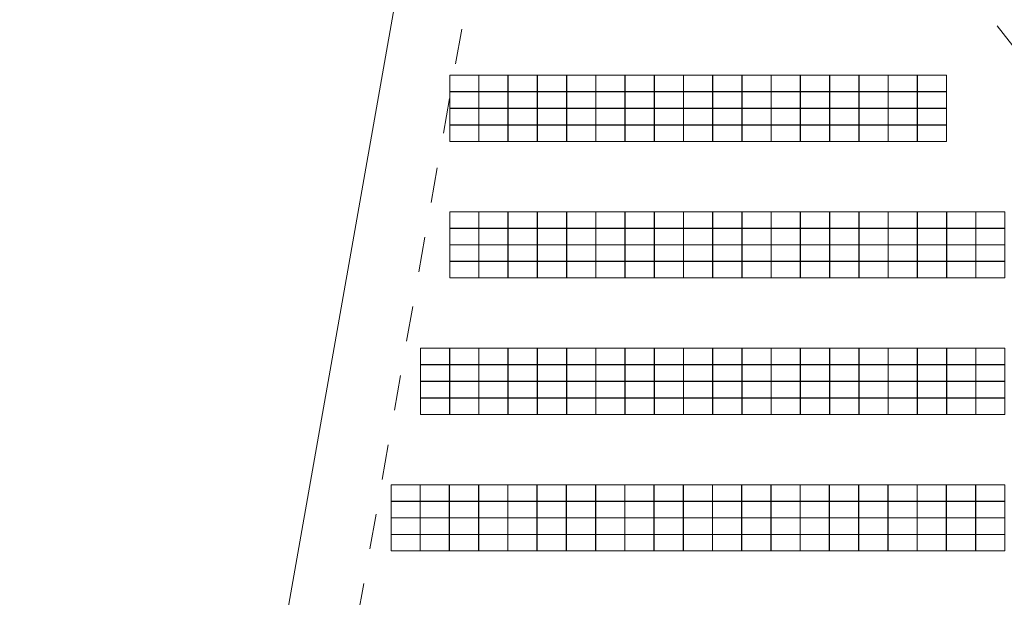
# Model space of a CAD drawing. Header units: metres. Extents: x 232744 to 233931, y 552844 to 554310.
# Tile 7 of 41: x 233402 to 233458, y 553249 to 553282. Entities that reach past the tile are written whole.
import ezdxf

# ---------------------------------------------------------------- set-up
doc = ezdxf.new("R2010")
doc.units = ezdxf.units.M
doc.linetypes.add('NLCS-HIDDEN', pattern=[4, 2, -2])
doc.layers.get('0').update_dxf_attribs({"lineweight": 18})
for name, color, linetype, lineweight in [('BH-N-contouren zonneakker', 251, 'NLCS-HIDDEN', 5), ('BH-N-hekwerk', 251, 'IE-TERREINAFSCHEIDING-KUNSTMATIG-OPEN', 18), ('GP-Modules', 252, 'Continuous', 9)]:
    doc.layers.add(name, color=color, linetype=linetype, lineweight=lineweight)
doc.layers.add('X-XX-AL-WERKGRENS-G', color=1, linetype='KG-OG', lineweight=35, true_color=0xff0000)
doc.linetypes.add('IE-TERREINAFSCHEIDING-KUNSTMATIG-OPEN', pattern='A,7,-1.5,[67,NLCS.SHX,S=0.75,R=0,X=0,Y=0],-1.5', length=10)
doc.linetypes.add('KG-OG', pattern='A,5.5,-1.5,[2,NLCS.SHX,S=0.5,R=0,X=0,Y=0],-1.5', length=8.5)

# ---------------------------------------------------------------- blocks, each defined once
blk = doc.blocks.new('fs_3851797_full')
for points in [[(0, 0, 0), (1.65, 0, 0), (1.65, -0.931, -0.339), (0, -0.931, -0.339), (0, 0, 0)], [(0, -0.943, -0.343), (1.65, -0.943, -0.343), (1.65, -1.874, -0.682), (0, -1.874, -0.682), (0, -0.943, -0.343)], [(0, -1.886, -0.687), (1.65, -1.886, -0.687), (1.65, -2.818, -1.026), (0, -2.818, -1.026), (0, -1.886, -0.687)], [(0, -2.83, -1.03), (1.65, -2.83, -1.03), (1.65, -3.761, -1.369), (0, -3.761, -1.369), (0, -2.83, -1.03)]]:
    blk.add_polyline3d(points)

msp = doc.modelspace()

# ---------------------------------------------------------------- linework, layer by layer
at = {"layer": 'BH-N-contouren zonneakker'}
msp.add_line((233432.782, 553312.769), (233677.644, 553004.438), dxfattribs=at)
at = {"layer": 'BH-N-contouren zonneakker', "flags": 128}
msp.add_lwpolyline([(233432.782, 553312.769), (233418.326, 553230.995), (233507.566, 553119.512, -0.411771), (233506.969, 553113.911), (233456.095, 553072.486), (233628.358, 552851.09), (233640.107, 552869.421), (233646.108, 552897.903, -0.144749), (233647.186, 552899.899), (233658.738, 552911.513), (233676.946, 553001.356), (233677.644, 553004.438)], format="xyb", dxfattribs=at)
at = {"layer": 'BH-N-hekwerk', "flags": 128}
msp.add_lwpolyline([(233414.072, 553229.909), (233504.443, 553117.013), (233450.535, 553073.118), (233628.674, 552844.171), (233643.87, 552867.879), (233650.022, 552897.078), (233662.42, 552909.543), (233738.388, 553284.388), (233730.855, 553318.208), (233731.871, 553323.222), (233753.838, 553431.613), (233682.621, 553591.657), (233450.03, 553433.323)], close=True, dxfattribs=at)
at = {"layer": 'X-XX-AL-WERKGRENS-G', "ltscale": 2, "flags": 128}
msp.add_lwpolyline([(233024.476, 553123.194, -0.272027), (233016.009, 553130.44, 0.272803), (233005.193, 553139.67), (232975.167, 553144.941, -0.414213), (232974.355, 553146.099), (232974.842, 553148.873), (232969.643, 553149.786), (232968.465, 553143.072, 0.414213), (232970.901, 553139.599), (233004.156, 553133.761, -0.272803), (233010.336, 553128.486, 0.2892), (233024.493, 553117.131), (233082.574, 553110.54, 0.018852), (233082.176, 553100.394, 0.032341), (233083.152, 553084.956, 0.386613), (233096.266, 553073.795), (233275.271, 553079.646, -0.254086), (233283.122, 553075.707), (233291.245, 553064.04), (233294.446, 553066.268), (233286.323, 553077.936, 0.254086), (233275.144, 553083.544), (233096.139, 553077.693, -0.386613), (233087.021, 553085.453, -0.032341), (233086.076, 553100.388, -0.024313), (233086.713, 553113.085, -0.032772), (233092.725, 553149.36), (233106.603, 553208.693), (233108.185, 553208.397, -0.024851), (233121.879, 553262.508), (233335.975, 553224.257, -0.005966), (233402.118, 553622.223, 0.031079), (233415.39, 553737.637), (233416.811, 553763.661), (233418.423, 553788.608, 0.012576), (233418.982, 553822.405), (233417.054, 553969.667), (233344.316, 553969.667), (233344.316, 553983.631), (233329.657, 553983.631), (233329.657, 553994.161), (233323.82, 553993.983), (233324.87, 554038.498), (233325.202, 554055.17), (233325.67, 554072.424), (233325.807, 554093.022), (233326.486, 554155.8), (233350.645, 554158.622), (233349.075, 554205.895), (233356.218, 554210.154), (233383.153, 554209.741), (233383.159, 554208.891), (233413.164, 554212.53), (233413.164, 554211.831), (233415.354, 554212.072), (233415.355, 554210.361), (233420.872, 554211.077), (233422.016, 554201.956), (233422.657, 554192.477), (233422.963, 554180.536), (233423.384, 554164.137), (233424.041, 554162.265), (233425.393, 554161.588), (233425.857, 554161.551), (233442.665, 554161.684), (233443.187, 554111.16), (233443.557, 554075.29), (233443.846, 554047.287), (233444.065, 554026.064), (233440.605, 554026.028), (233440.633, 554023.17), (233440.799, 554020.757), (233440.89, 554003.694), (233440.89, 553987.657), (233443.739, 553987.451), (233466.497, 553985.81), (233492.533, 553984.545), (233497.037, 553984.247), (233503.12, 553983.844), (233505.11, 553983.716), (233504.521, 553973.32), (233510.456, 553972.983, 0.051904), (233523.403, 553973.382), (233533.571, 553974.759), (233533.571, 553986.476), (233530.55, 553986.058, -0.452391), (233527.139, 553989.002), (233525.813, 554137.297), (233531.455, 554139.712), (233525.653, 554155.289), (233525.379, 554185.918, -0.455336), (233526.508, 554186.918, 0.452642), (233527.637, 554187.91), (233527.637, 554191.353), (233526.133, 554191.353, -0.357083), (233525.322, 554192.326), (233525.072, 554220.234, -0.416834), (233527.072, 554222.252), (233528.651, 554222.252), (233528.651, 554228.078), (233462.931, 554242.91), (233453.346, 554257.148), (233457.729, 554276.57), (233441.592, 554280.174, -0.108247), (233440.23, 554280.946), (233439.915, 554309.67), (233422.105, 554309.558), (233422.116, 554297.389), (233421.826, 554287.071), (233420.648, 554277.782), (233419.845, 554272.823), (233416.615, 554273.345), (233408.153, 554274.714, 0.31413), (233400.373, 554284.599), (233363.489, 554295.816, 0.028494), (233357.956, 554297.16, 0.101549), (233214.495, 554294.131, 0.054333), (233147.643, 554272.336, 0.265957), (232972.193, 554028.265, 0.035132), (232977.382, 553887.306, -0.051071), (232978.695, 553623.449, -0.023312), (232972.022, 553577.331, -0.015547), (232910.023, 553301.889), (233085.34, 553276.509), (233075.181, 553233.381), (233095.22, 553228.694), (233091.299, 553212.092), (233102.766, 553209.41), (233088.928, 553150.248, 0.030082), (233083.15, 553116.513), (233032.816, 553122.225), (233033.098, 553124.709), (233024.756, 553125.656), (233024.474, 553123.172)], format="xyb", close=True, dxfattribs=at)

# ---------------------------------------------------------------- block references
at = {"layer": 'GP-Modules'}
for p in [(233426.531, 553278.641, 2.169), (233428.193, 553278.641, 2.169), (233429.856, 553278.641, 2.169), (233431.519, 553278.641, 2.169), (233433.182, 553278.641, 2.169), (233434.844, 553278.641, 2.169), (233436.507, 553278.641, 2.169), (233438.17, 553278.641, 2.169), (233439.832, 553278.641, 2.169), (233441.495, 553278.641, 2.169), (233443.158, 553278.641, 2.169), (233444.82, 553278.641, 2.169), (233446.483, 553278.641, 2.169), (233448.146, 553278.641, 2.169), (233449.809, 553278.641, 2.169), (233451.471, 553278.641, 2.169), (233453.134, 553278.641, 2.169), (233426.531, 553270.88, 2.169), (233428.193, 553270.88, 2.169), (233429.856, 553270.88, 2.169), (233431.519, 553270.88, 2.169), (233433.182, 553270.88, 2.169), (233434.844, 553270.88, 2.169), (233436.507, 553270.88, 2.169), (233438.17, 553270.88, 2.169), (233439.832, 553270.88, 2.169), (233441.495, 553270.88, 2.169), (233443.158, 553270.88, 2.169), (233444.82, 553270.88, 2.169), (233446.483, 553270.88, 2.169), (233448.146, 553270.88, 2.169), (233449.809, 553270.88, 2.169), (233451.471, 553270.88, 2.169), (233453.134, 553270.88, 2.169), (233454.797, 553270.88, 2.169), (233456.459, 553270.88, 2.169), (233424.868, 553263.119, 2.169), (233426.531, 553263.119, 2.169), (233428.193, 553263.119, 2.169), (233429.856, 553263.119, 2.169), (233431.519, 553263.119, 2.169), (233433.182, 553263.119, 2.169), (233434.844, 553263.119, 2.169), (233436.507, 553263.119, 2.169), (233438.17, 553263.119, 2.169), (233439.832, 553263.119, 2.169), (233441.495, 553263.119, 2.169), (233443.158, 553263.119, 2.169), (233444.82, 553263.119, 2.169), (233446.483, 553263.119, 2.169), (233448.146, 553263.119, 2.169), (233449.809, 553263.119, 2.169), (233451.471, 553263.119, 2.169), (233453.134, 553263.119, 2.169), (233454.797, 553263.119, 2.169), (233456.459, 553263.119, 2.169), (233423.193, 553255.358, 2.169), (233424.855, 553255.358, 2.169), (233426.518, 553255.358, 2.169), (233428.181, 553255.358, 2.169), (233429.843, 553255.358, 2.169), (233431.506, 553255.358, 2.169), (233433.169, 553255.358, 2.169), (233434.832, 553255.358, 2.169), (233436.494, 553255.358, 2.169), (233438.157, 553255.358, 2.169), (233439.82, 553255.358, 2.169), (233441.482, 553255.358, 2.169), (233443.145, 553255.358, 2.169), (233444.808, 553255.358, 2.169), (233446.47, 553255.358, 2.169), (233448.133, 553255.358, 2.169), (233449.796, 553255.358, 2.169), (233451.459, 553255.358, 2.169), (233453.121, 553255.358, 2.169), (233454.784, 553255.358, 2.169), (233456.447, 553255.358, 2.169)]:
    msp.add_blockref('fs_3851797_full', p, dxfattribs=at)

doc.saveas('drawing.dxf')
